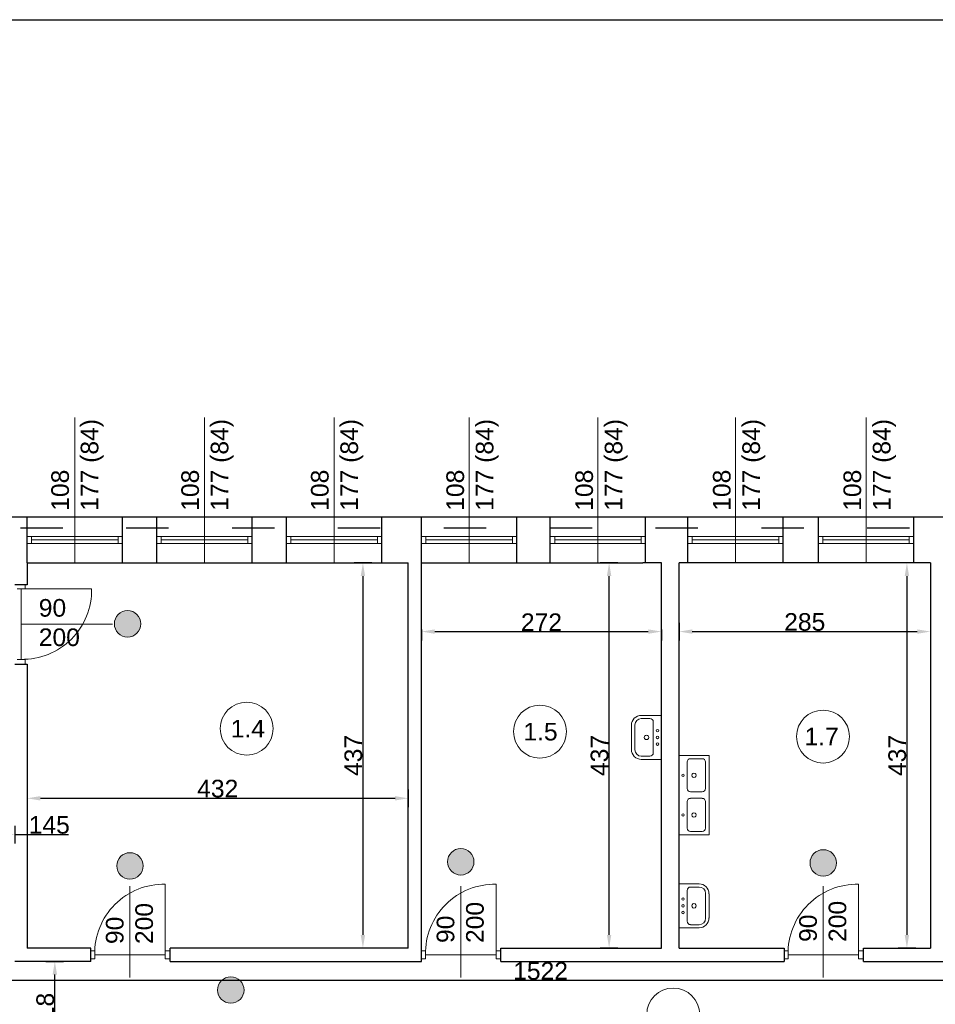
# Model space of a CAD drawing. Header units: millimetres. Extents: x 2341 to 31069, y -7915 to 10644.
# Tile 6 of 105: x 3398 to 4436, y -2116 to -1000. Entities that reach past the tile are written whole.
import ezdxf

# ---------------------------------------------------------------- set-up
doc = ezdxf.new("R2010")
doc.units = ezdxf.units.MM
doc.linetypes.add('ACAD_ISO03W100', pattern=[30, 12, -18])
for name, color, linetype, lineweight in [('B_Wyposażenie', 10, 'Continuous', 9), ('opisy', 5, 'Continuous', 5), ('stolarka', 3, 'Continuous', 9), ('wymiary', 6, 'Continuous', 5), ('ściany nośne', 1, 'Continuous', 25)]:
    doc.layers.add(name, color=color, linetype=linetype, lineweight=lineweight)
doc.styles.get("Standard").update_dxf_attribs({"font": 'ARIAL.TTF'})
doc.dimstyles.new('ISO-25', dxfattribs={"dimtxt": 20, "dimasz": 15, "dimexe": 10, "dimexo": 10, "dimtad": 1, "dimdec": 0, "dimtxsty": 'Standard', "dimcen": 2.5, "dimadec": 0, "dimazin": 0, "dimtfac": 1, "dimtdec": 0, "dimtmove": 0, "dimatfit": 3, "dimfxl": 0, "dimarcsym": 0})

# ---------------------------------------------------------------- blocks, each defined once
blk = doc.blocks.new('*D235')
at = {"layer": 'Defpoints', "color": 0}
for p in [(3274.4, -2067.7), (3437.9, -2067.7), (3274.4, -2185.7)]:
    blk.add_point(p, dxfattribs=at)
at = {"layer": 'wymiary', "color": 0, "lineweight": -2}
for p, q in [((3427.9, -2067.7), (3447.9, -2067.7)), ((3437.9, -2170.7), (3437.9, -2082.7)), ((3427.9, -2185.7), (3447.9, -2185.7))]:
    blk.add_line(p, q, dxfattribs=at)
at = {"layer": 'wymiary', "color": 0}
for points in [[(3440.4, -2082.7), (3435.4, -2082.7), (3437.9, -2067.7)], [(3435.4, -2170.7), (3440.4, -2170.7), (3437.9, -2185.7)]]:
    blk.add_solid(points, dxfattribs=at)
at = {"layer": 'wymiary', "color": 0, "insert": (3427.1, -2126.7), "char_height": 20, "attachment_point": 5, "rotation": 90}
blk.add_mtext('118', dxfattribs=at)
blk = doc.blocks.new('*D941')
at = {"layer": 'Defpoints', "color": 0}
for p in [(3406.6, -1615.7), (3838.6, -1615.7), (3838.6, -1882.8)]:
    blk.add_point(p, dxfattribs=at)
at = {"layer": 'wymiary', "color": 0, "lineweight": -2}
for p, q in [((3406.6, -1872.8), (3406.6, -1892.8)), ((3838.6, -1872.8), (3838.6, -1892.8)), ((3421.6, -1882.8), (3823.6, -1882.8))]:
    blk.add_line(p, q, dxfattribs=at)
at = {"layer": 'wymiary', "color": 0}
for points in [[(3421.6, -1880.3), (3421.6, -1885.3), (3406.6, -1882.8)], [(3823.6, -1885.3), (3823.6, -1880.3), (3838.6, -1882.8)]]:
    blk.add_solid(points, dxfattribs=at)
at = {"layer": 'wymiary', "color": 0, "insert": (3622.6, -1871.9), "char_height": 20, "attachment_point": 5}
blk.add_mtext('432', dxfattribs=at)
blk = doc.blocks.new('*D942')
at = {"layer": 'Defpoints', "color": 0}
for p in [(3838.6, -1615.7), (3787.2, -2052.7), (3838.6, -2052.7)]:
    blk.add_point(p, dxfattribs=at)
at = {"layer": 'wymiary', "color": 0, "lineweight": -2}
for p, q in [((3797.2, -1615.7), (3777.2, -1615.7)), ((3787.2, -1630.7), (3787.2, -2037.7)), ((3797.2, -2052.7), (3777.2, -2052.7))]:
    blk.add_line(p, q, dxfattribs=at)
at = {"layer": 'wymiary', "color": 0}
for points in [[(3789.7, -1630.7), (3784.7, -1630.7), (3787.2, -1615.7)], [(3784.7, -2037.7), (3789.7, -2037.7), (3787.2, -2052.7)]]:
    blk.add_solid(points, dxfattribs=at)
at = {"layer": 'wymiary', "color": 0, "insert": (3776.4, -1834.2), "char_height": 20, "attachment_point": 5, "rotation": 90}
blk.add_mtext('437', dxfattribs=at)
blk = doc.blocks.new('*D943')
at = {"layer": 'Defpoints', "color": 0}
for p in [(3853.6, -1681.5), (4125.6, -1681.5), (4125.6, -1693.7)]:
    blk.add_point(p, dxfattribs=at)
at = {"layer": 'wymiary', "color": 0, "lineweight": -2}
for p, q in [((3853.6, -1691.5), (3853.6, -1703.7)), ((3868.6, -1693.7), (4110.6, -1693.7)), ((4125.6, -1691.5), (4125.6, -1703.7))]:
    blk.add_line(p, q, dxfattribs=at)
at = {"layer": 'wymiary', "color": 0}
for points in [[(3868.6, -1691.2), (3868.6, -1696.2), (3853.6, -1693.7)], [(4110.6, -1696.2), (4110.6, -1691.2), (4125.6, -1693.7)]]:
    blk.add_solid(points, dxfattribs=at)
at = {"layer": 'wymiary', "color": 0, "insert": (3989.6, -1683.1), "char_height": 20, "attachment_point": 5}
blk.add_mtext('272', dxfattribs=at)
blk = doc.blocks.new('*D944')
at = {"layer": 'Defpoints', "color": 0}
for p in [(4066.3, -1615.7), (4125.6, -1615.7), (4125.6, -2052.7)]:
    blk.add_point(p, dxfattribs=at)
at = {"layer": 'wymiary', "color": 0, "lineweight": -2}
for p, q in [((4076.3, -1615.7), (4056.3, -1615.7)), ((4066.3, -2037.7), (4066.3, -1630.7)), ((4076.3, -2052.7), (4056.3, -2052.7))]:
    blk.add_line(p, q, dxfattribs=at)
at = {"layer": 'wymiary', "color": 0}
for points in [[(4068.8, -1630.7), (4063.8, -1630.7), (4066.3, -1615.7)], [(4063.8, -2037.7), (4068.8, -2037.7), (4066.3, -2052.7)]]:
    blk.add_solid(points, dxfattribs=at)
at = {"layer": 'wymiary', "color": 0, "insert": (4055.5, -1834.2), "char_height": 20, "attachment_point": 5, "rotation": 90}
blk.add_mtext('437', dxfattribs=at)
blk = doc.blocks.new('*D945')
at = {"layer": 'Defpoints', "color": 0}
for p in [(4430.6, -1615.7), (4403.9, -2052.7), (4430.6, -2052.7)]:
    blk.add_point(p, dxfattribs=at)
at = {"layer": 'wymiary', "color": 0, "lineweight": -2}
for p, q in [((4413.9, -1615.7), (4393.9, -1615.7)), ((4403.9, -1630.7), (4403.9, -2037.7)), ((4413.9, -2052.7), (4393.9, -2052.7))]:
    blk.add_line(p, q, dxfattribs=at)
at = {"layer": 'wymiary', "color": 0}
for points in [[(4406.4, -1630.7), (4401.4, -1630.7), (4403.9, -1615.7)], [(4401.4, -2037.7), (4406.4, -2037.7), (4403.9, -2052.7)]]:
    blk.add_solid(points, dxfattribs=at)
at = {"layer": 'wymiary', "color": 0, "insert": (4393, -1834.2), "char_height": 20, "attachment_point": 5, "rotation": 90}
blk.add_mtext('437', dxfattribs=at)
blk = doc.blocks.new('*D946')
at = {"layer": 'Defpoints', "color": 0}
for p in [(4145.6, -1615.7), (4430.6, -1615.7), (4430.6, -1693.7)]:
    blk.add_point(p, dxfattribs=at)
at = {"layer": 'wymiary', "color": 0, "lineweight": -2}
for p, q in [((4145.6, -1683.7), (4145.6, -1703.7)), ((4430.6, -1683.7), (4430.6, -1703.7)), ((4160.6, -1693.7), (4415.6, -1693.7))]:
    blk.add_line(p, q, dxfattribs=at)
at = {"layer": 'wymiary', "color": 0}
for points in [[(4160.6, -1691.2), (4160.6, -1696.2), (4145.6, -1693.7)], [(4415.6, -1696.2), (4415.6, -1691.2), (4430.6, -1693.7)]]:
    blk.add_solid(points, dxfattribs=at)
at = {"layer": 'wymiary', "color": 0, "insert": (4288.1, -1682.9), "char_height": 20, "attachment_point": 5}
blk.add_mtext('285', dxfattribs=at)
blk = doc.blocks.new('*D950')
at = {"layer": 'Defpoints', "color": 0}
for p in [(3227.6, -2067.7), (4749.6, -2067.7), (3227.6, -2089.6)]:
    blk.add_point(p, dxfattribs=at)
at = {"layer": 'wymiary', "color": 0, "lineweight": -2}
for p, q in [((3227.6, -2079.6), (3227.6, -2099.6)), ((4749.6, -2079.6), (4749.6, -2099.6)), ((4734.6, -2089.6), (3242.6, -2089.6))]:
    blk.add_line(p, q, dxfattribs=at)
at = {"layer": 'wymiary', "color": 0}
for points in [[(3242.6, -2087.1), (3242.6, -2092.1), (3227.6, -2089.6)], [(4734.6, -2092.1), (4734.6, -2087.1), (4749.6, -2089.6)]]:
    blk.add_solid(points, dxfattribs=at)
at = {"layer": 'wymiary', "color": 0, "insert": (3988.6, -2078.7), "char_height": 20, "attachment_point": 5}
blk.add_mtext('1522', dxfattribs=at)
blk = doc.blocks.new('*D986')
at = {"layer": 'Defpoints', "color": 0}
for p in [(3247.6, -1847.7), (3392.6, -1847.7), (3392.6, -1923.9)]:
    blk.add_point(p, dxfattribs=at)
at = {"layer": 'wymiary', "color": 0, "lineweight": -2}
for p, q in [((3247.6, -1913.9), (3247.6, -1933.9)), ((3392.6, -1913.9), (3392.6, -1933.9)), ((3262.6, -1923.9), (3377.6, -1923.9)), ((3392.6, -1923.9), (3453.4, -1923.9))]:
    blk.add_line(p, q, dxfattribs=at)
at = {"layer": 'wymiary', "color": 0}
for points in [[(3262.6, -1921.4), (3262.6, -1926.4), (3247.6, -1923.9)], [(3377.6, -1926.4), (3377.6, -1921.4), (3392.6, -1923.9)]]:
    blk.add_solid(points, dxfattribs=at)
at = {"layer": 'wymiary', "color": 0, "insert": (3431.6, -1913), "char_height": 20, "attachment_point": 5}
blk.add_mtext('145', dxfattribs=at)

msp = doc.modelspace()

# ---------------------------------------------------------------- hatches: boundary and pattern name
at = {"layer": 'stolarka', "transparency": 33554687}
h = msp.add_hatch(color=5, dxfattribs=at)
h.dxf.hatch_style = 1
h.paths.add_polyline_path([(3535.4, -1684.9, 1), (3505.4, -1684.9, 1)])
h = msp.add_hatch(color=5, dxfattribs=at)
h.dxf.hatch_style = 1
h.paths.add_polyline_path([(3913.1, -1954.8, 1), (3883.1, -1954.8, 1)])
h = msp.add_hatch(color=5, dxfattribs=at)
h.dxf.hatch_style = 1
h.paths.add_polyline_path([(4324.1, -1956.1, 1), (4294.1, -1956.1, 1)])
h = msp.add_hatch(color=5, dxfattribs=at)
h.dxf.hatch_style = 1
h.paths.add_polyline_path([(3538.1, -1959.5, 1), (3508.1, -1959.5, 1)])
h = msp.add_hatch(color=5, dxfattribs=at)
h.dxf.hatch_style = 1
h.paths.add_polyline_path([(3652.4, -2100.2, 1), (3622.4, -2100.2, 1)])

# ---------------------------------------------------------------- linework, layer by layer
at = {"layer": 'B_Wyposażenie', "color": 5}
for p, q in [((4102.8, -1788.7), (4125.6, -1788.7)), ((4112.6, -1792.3), (4102.8, -1792.3)), ((4116.3, -1831.2), (4116.3, -1796.1)), ((4091.6, -1802), (4091.6, -1799.8)), ((4091.6, -1811.1), (4091.6, -1799.9)), ((4095.6, -1811.1), (4095.6, -1799.5)), ((4095.6, -1802), (4095.6, -1800.6)), ((4091.6, -1811.1), (4091.6, -1827.4)), ((4095.6, -1811.1), (4095.6, -1827.8)), ((4091.6, -1820.3), (4091.6, -1822.5)), ((4095.6, -1820.3), (4095.6, -1821.7)), ((4112.6, -1835), (4102.8, -1835)), ((4102.8, -1838.6), (4125.6, -1838.6)), ((4179.6, -1834.2), (4145.6, -1834.2)), ((4154.9, -1856.7), (4154.9, -1841.6)), ((4158.6, -1837.9), (4171.9, -1837.9)), ((4175.6, -1856.7), (4175.6, -1841.6)), ((4179.6, -1856.7), (4179.6, -1834.2)), ((4175.6, -1847.6), (4175.6, -1846.2)), ((4179.6, -1847.6), (4179.6, -1845.4)), ((4154.9, -1856.7), (4154.9, -1871.8)), ((4175.6, -1856.7), (4175.6, -1871.8)), ((4179.6, -1856.7), (4179.6, -1879.2)), ((4158.6, -1875.5), (4171.8, -1875.5)), ((4175.6, -1865.8), (4175.6, -1867.2)), ((4179.6, -1865.8), (4179.6, -1868.1)), ((4154.9, -1901.7), (4154.9, -1886.6)), ((4158.6, -1882.8), (4171.9, -1882.8)), ((4175.6, -1901.7), (4175.6, -1886.6)), ((4179.6, -1901.7), (4179.6, -1879.2)), ((4175.6, -1892.6), (4175.6, -1891.1)), ((4179.6, -1892.6), (4179.6, -1890.3)), ((4154.9, -1901.7), (4154.9, -1916.7)), ((4175.6, -1901.7), (4175.6, -1916.7)), ((4179.6, -1901.7), (4179.6, -1924.1)), ((4158.6, -1920.5), (4171.8, -1920.5)), ((4175.6, -1910.8), (4175.6, -1912.2)), ((4179.6, -1910.8), (4179.6, -1913)), ((4179.6, -1924.1), (4145.6, -1924.1)), ((4168.3, -1979.8), (4145.6, -1979.8)), ((4154.9, -1987.2), (4154.9, -2022.3)), ((4158.6, -1983.4), (4168.4, -1983.4)), ((4175.6, -2007.2), (4175.6, -1990.6)), ((4175.6, -1998.1), (4175.6, -1996.7)), ((4179.6, -2007.2), (4179.6, -1991)), ((4179.6, -1998.1), (4179.6, -1995.9)), ((4175.6, -2007.2), (4175.6, -2018.9)), ((4179.6, -2007.2), (4179.6, -2018.5)), ((4175.6, -2016.3), (4175.6, -2017.8)), ((4179.6, -2016.3), (4179.6, -2018.6)), ((4168.3, -2029.7), (4145.6, -2029.7)), ((4158.6, -2026.1), (4168.4, -2026.1))]:
    msp.add_line(p, q, dxfattribs=at)
for centre in [(4121.1, -1806.1), (4121.1, -1821.3), (4150.1, -1997), (4150.1, -2012.3)]:
    msp.add_circle(centre, 1.46, dxfattribs=at)
for centre, radius, start, end in [((4102.8, -1799.9), 11.2, 89.9972, 180.0028), ((4102.8, -1799.5), 7.2, 90.0036, 179.9964), ((4112.6, -1796.1), 3.75, 0.0113, 89.9887), ((4108.7, -1813.7), 2.56, 359.9963, 180.0037), ((4108.7, -1813.7), 2.56, 179.9963, 0.0037), ((4121.1, -1813.7), 1.46, 0, 180), ((4121.1, -1813.7), 1.46, 180, 0), ((4102.8, -1827.4), 11.2, 179.9972, 270.0028), ((4102.8, -1827.8), 7.2, 180.0036, 269.9964), ((4112.6, -1831.2), 3.75, 270.0113, 359.9887), ((4158.6, -1841.6), 3.75, 90.0113, 179.9887), ((4171.8, -1841.6), 3.75, 0.0113, 89.9887), ((4150.1, -1856.7), 1.46, 0, 180), ((4150.1, -1856.7), 1.46, 180, 0), ((4162.5, -1856.7), 2.56, 359.9963, 180.0037), ((4162.5, -1856.7), 2.56, 179.9963, 0.0037), ((4158.6, -1871.8), 3.75, 180.0113, 269.9887), ((4171.8, -1871.8), 3.75, 270.0113, 359.9887), ((4158.6, -1886.6), 3.75, 90.0113, 179.9887), ((4171.8, -1886.6), 3.75, 0.0113, 89.9887), ((4150.1, -1901.7), 1.46, 0, 180), ((4150.1, -1901.7), 1.46, 180, 0), ((4162.5, -1901.7), 2.56, 359.9963, 180.0037), ((4162.5, -1901.7), 2.56, 179.9963, 0.0037), ((4158.6, -1916.7), 3.75, 180.0113, 269.9887), ((4171.8, -1916.7), 3.75, 270.0113, 359.9887), ((4158.6, -1987.2), 3.75, 90.0113, 179.9887), ((4168.3, -1991), 11.2, 359.9972, 90.0028), ((4168.4, -1990.6), 7.2, 0.0036, 89.9964), ((4150.1, -2004.7), 1.46, 0, 180), ((4150.1, -2004.7), 1.46, 180, 0), ((4162.5, -2004.7), 2.56, 359.9963, 180.0037), ((4162.5, -2004.7), 2.56, 179.9963, 0.0037), ((4168.3, -2018.5), 11.2, 269.9972, 0.0028), ((4168.4, -2018.9), 7.2, 270.0036, 359.9964), ((4158.6, -2022.3), 3.75, 180.0113, 269.9887)]:
    msp.add_arc(centre, radius, start, end, dxfattribs=at)
at = {"layer": 'opisy', "color": 0}
for p, q in [((3460.6, -1615.7), (3460.6, -1451.1)), ((3607.6, -1615.7), (3607.6, -1451.1)), ((3754.6, -1615.7), (3754.6, -1451.1)), ((3907.6, -1615.7), (3907.6, -1451.1)), ((4053.6, -1615.7), (4053.6, -1451.1)), ((4209.6, -1615.7), (4209.6, -1451.1)), ((4357.6, -1615.7), (4357.6, -1451.1))]:
    msp.add_line(p, q, dxfattribs=at)
at = {"layer": 'opisy', "color": 5}
for p, q in [((3503.3, -1685.2), (3399.6, -1685.2)), ((3523.1, -2086.2), (3523.1, -1982.5)), ((3898.1, -2086.2), (3898.1, -1982.5)), ((4309.1, -2086.2), (4309.1, -1982.5))]:
    msp.add_line(p, q, dxfattribs=at)
at = {"layer": 'opisy', "color": 251}
for centre in [(3655.4, -1803.8), (3987.9, -1807.2), (4308.8, -1812.8), (4139, -2128)]:
    msp.add_circle(centre, 30, dxfattribs=at)
at = {"layer": 'stolarka', "color": 0}
for p, q in [((3406.6, -1585.7), (3411.6, -1585.7)), ((3411.6, -1593.7), (3406.6, -1593.7)), ((3411.6, -1585.7), (3411.6, -1593.7)), ((3411.6, -1585.7), (3509.6, -1585.7)), ((3411.6, -1589.7), (3509.6, -1589.7)), ((3411.6, -1593.7), (3509.6, -1593.7)), ((3514.6, -1585.7), (3509.6, -1585.7)), ((3509.6, -1585.7), (3509.6, -1593.7)), ((3509.6, -1593.7), (3514.6, -1593.7)), ((3553.6, -1585.7), (3558.6, -1585.7)), ((3558.6, -1593.7), (3553.6, -1593.7)), ((3558.6, -1585.7), (3558.6, -1593.7)), ((3558.6, -1585.7), (3656.6, -1585.7)), ((3558.6, -1589.7), (3656.6, -1589.7)), ((3558.6, -1593.7), (3656.6, -1593.7)), ((3661.6, -1585.7), (3656.6, -1585.7)), ((3656.6, -1585.7), (3656.6, -1593.7)), ((3656.6, -1593.7), (3661.6, -1593.7)), ((3700.6, -1585.7), (3705.6, -1585.7)), ((3705.6, -1593.7), (3700.6, -1593.7)), ((3705.6, -1585.7), (3705.6, -1593.7)), ((3705.6, -1585.7), (3803.6, -1585.7)), ((3705.6, -1589.7), (3803.6, -1589.7)), ((3705.6, -1593.7), (3803.6, -1593.7)), ((3808.6, -1585.7), (3803.6, -1585.7)), ((3803.6, -1585.7), (3803.6, -1593.7)), ((3803.6, -1593.7), (3808.6, -1593.7)), ((3853.6, -1585.7), (3858.6, -1585.7)), ((3858.6, -1593.7), (3853.6, -1593.7)), ((3858.6, -1585.7), (3858.6, -1593.7)), ((3858.6, -1585.7), (3956.6, -1585.7)), ((3858.6, -1589.7), (3956.6, -1589.7)), ((3858.6, -1593.7), (3956.6, -1593.7)), ((3961.6, -1585.7), (3956.6, -1585.7)), ((3956.6, -1585.7), (3956.6, -1593.7)), ((3956.6, -1593.7), (3961.6, -1593.7)), ((3999.6, -1585.7), (4004.6, -1585.7)), ((4004.6, -1593.7), (3999.6, -1593.7)), ((4004.6, -1585.7), (4004.6, -1593.7)), ((4004.6, -1585.7), (4102.6, -1585.7)), ((4004.6, -1589.7), (4102.6, -1589.7)), ((4004.6, -1593.7), (4102.6, -1593.7)), ((4107.6, -1585.7), (4102.6, -1585.7)), ((4102.6, -1585.7), (4102.6, -1593.7)), ((4102.6, -1593.7), (4107.6, -1593.7)), ((4155.6, -1585.7), (4160.6, -1585.7)), ((4160.6, -1593.7), (4155.6, -1593.7)), ((4160.6, -1585.7), (4160.6, -1593.7)), ((4160.6, -1585.7), (4258.6, -1585.7)), ((4160.6, -1589.7), (4258.6, -1589.7)), ((4160.6, -1593.7), (4258.6, -1593.7)), ((4263.6, -1585.7), (4258.6, -1585.7)), ((4258.6, -1585.7), (4258.6, -1593.7)), ((4258.6, -1593.7), (4263.6, -1593.7)), ((4303.6, -1585.7), (4308.6, -1585.7)), ((4308.6, -1593.7), (4303.6, -1593.7)), ((4308.6, -1585.7), (4308.6, -1593.7)), ((4308.6, -1585.7), (4406.6, -1585.7)), ((4308.6, -1589.7), (4406.6, -1589.7)), ((4308.6, -1593.7), (4406.6, -1593.7)), ((4411.6, -1585.7), (4406.6, -1585.7)), ((4406.6, -1585.7), (4406.6, -1593.7)), ((4406.6, -1593.7), (4411.6, -1593.7))]:
    msp.add_line(p, q, dxfattribs=at)
at = {"layer": 'stolarka', "color": 5}
for p, q in [((3404.1, -1645.2), (3404.1, -1640.7)), ((3404.1, -1645.2), (3395.1, -1645.2)), ((3399.6, -1725.2), (3399.6, -1645.2)), ((3399.6, -1645.2), (3479.6, -1645.2)), ((3404.1, -1725.2), (3395.1, -1725.2)), ((3404.1, -1725.2), (3404.1, -1730.7)), ((3563.1, -2060.2), (3563.1, -1980.2)), ((3938.1, -2060.2), (3938.1, -1980.2)), ((4349.1, -2060.2), (4349.1, -1980.2)), ((3483.1, -2055.7), (3478.6, -2055.7)), ((3483.1, -2064.7), (3478.6, -2064.7)), ((3483.1, -2055.7), (3483.1, -2064.7)), ((3563.1, -2060.2), (3483.1, -2060.2)), ((3563.1, -2055.7), (3563.1, -2064.7)), ((3563.1, -2055.7), (3568.6, -2055.7)), ((3563.1, -2064.7), (3568.6, -2064.7)), ((3858.1, -2055.7), (3853.6, -2055.7)), ((3858.1, -2064.7), (3853.6, -2064.7)), ((3858.1, -2055.7), (3858.1, -2064.7)), ((3938.1, -2060.2), (3858.1, -2060.2)), ((3938.1, -2055.7), (3938.1, -2064.7)), ((3938.1, -2055.7), (3943.6, -2055.7)), ((3938.1, -2064.7), (3943.6, -2064.7)), ((4269.1, -2055.7), (4264.6, -2055.7)), ((4269.1, -2064.7), (4264.6, -2064.7)), ((4269.1, -2055.7), (4269.1, -2064.7)), ((4349.1, -2060.2), (4269.1, -2060.2)), ((4349.1, -2055.7), (4349.1, -2064.7)), ((4349.1, -2055.7), (4354.6, -2055.7)), ((4349.1, -2064.7), (4354.6, -2064.7))]:
    msp.add_line(p, q, dxfattribs=at)
for points in [[(3479.6, -1645.2, -0.425735), (3399.6, -1725.2)], [(3563.1, -1980.2, 0.425735), (3483.1, -2060.2)], [(3938.1, -1980.2, 0.425735), (3858.1, -2060.2)], [(4349.1, -1980.2, 0.425735), (4269.1, -2060.2)]]:
    msp.add_lwpolyline(points, format="xyb", dxfattribs=at)
for centre in [(3520.4, -1684.9), (3898.1, -1954.8), (4309.1, -1956.1), (3523.1, -1959.5), (3637.4, -2100.2)]:
    msp.add_circle(centre, 15, dxfattribs=at)
at = {"layer": 'ściany nośne', "color": 0}
for p, q in [((2341, -999.8), (7941, -999.8)), ((4107.5, -1615.7), (4107.5, -1563.2)), ((2907.6, -1563.7), (3804.6, -1563.7)), ((3406.6, -1615.7), (3406.6, -1563.7)), ((3514.6, -1615.7), (3514.6, -1563.7)), ((3553.6, -1615.7), (3553.6, -1563.7)), ((3661.6, -1615.7), (3661.6, -1563.7)), ((3700.6, -1615.7), (3700.6, -1563.7)), ((3804.6, -1563.7), (4104.6, -1563.7)), ((3808.6, -1615.7), (3808.6, -1563.7)), ((3853.6, -1615.7), (3853.6, -1563.7)), ((3961.5, -1615.7), (3961.5, -1563.7)), ((3999.6, -1615.7), (3999.6, -1563.7)), ((4104.6, -1563.7), (4130.6, -1563.7)), ((4130.6, -1563.7), (4550.6, -1563.7)), ((4155.6, -1615.7), (4155.6, -1563.7)), ((4263.6, -1615.7), (4263.6, -1563.7)), ((4303.6, -1615.7), (4303.6, -1563.7)), ((4411.6, -1615.7), (4411.6, -1563.7)), ((3406.6, -1615.7), (3804.6, -1615.7)), ((3406.6, -1615.7), (3406.6, -1640.7)), ((3804.6, -1615.7), (3838.6, -1615.7)), ((3838.6, -2052.7), (3838.6, -1615.7)), ((3853.6, -1615.7), (4104.6, -1615.7)), ((3853.6, -2052.7), (3853.6, -1615.7)), ((4125.6, -1615.7), (4104.6, -1615.7)), ((4125.6, -2052.7), (4125.6, -1615.7)), ((4430.6, -1615.7), (4145.6, -1615.7)), ((4145.6, -2052.7), (4145.6, -1615.7)), ((4430.6, -1615.7), (4430.6, -2052.7)), ((3406.6, -1640.7), (3392.6, -1640.7)), ((3392.6, -1730.7), (3406.6, -1730.7)), ((3406.6, -1730.7), (3406.6, -1847.7)), ((3406.6, -1847.7), (3406.6, -2052.7)), ((3478.6, -2052.7), (3406.6, -2052.7)), ((3478.6, -2067.7), (3478.6, -2052.7)), ((3838.6, -2052.7), (3568.6, -2052.7)), ((3568.6, -2067.7), (3568.6, -2052.7)), ((3853.6, -2067.7), (3853.6, -2052.7)), ((3943.6, -2067.7), (3943.6, -2052.7)), ((3943.6, -2052.7), (4125.6, -2052.7)), ((4145.6, -2052.7), (4264.6, -2052.7)), ((4264.6, -2052.7), (4264.6, -2067.7)), ((4354.6, -2052.7), (4430.6, -2052.7)), ((4354.6, -2067.7), (4354.6, -2052.7)), ((3478.6, -2067.7), (3392.6, -2067.7)), ((3568.6, -2067.7), (3853.6, -2067.7)), ((3943.6, -2067.7), (4264.6, -2067.7)), ((4354.6, -2067.7), (4559.6, -2067.7))]:
    msp.add_line(p, q, dxfattribs=at)
at = {"layer": 'ściany nośne', "linetype": 'ACAD_ISO03W100', "ltscale": 4}
msp.add_line((2918.9, -1576), (4440.6, -1576), dxfattribs=at)

# ---------------------------------------------------------------- texts
at = {"layer": 'opisy', "color": 0, "char_height": 20, "width": 104.913, "attachment_point": 1, "rotation": 90}
for insert in [(3433.9, -1556.7), (3581.3, -1556.7), (3728.3, -1556.7), (3881.8, -1556.7), (4028, -1556.7), (4184, -1556.7), (4332, -1556.7)]:
    msp.add_mtext('108\\P177 (84)', dxfattribs=dict(at, insert=insert))
at = {"layer": 'opisy', "color": 5, "insert": (3419.7, -1656.8), "char_height": 20, "width": 6.698, "attachment_point": 1}
msp.add_mtext('90\\P200', dxfattribs=at)
at = {"layer": 'opisy', "color": 251, "char_height": 20, "width": 104.913, "attachment_point": 1}
for s, insert in [('1.4', (3637.3, -1793.8)), ('1.5', (3969.1, -1797.2)), ('1.7', (4287.8, -1802.8))]:
    msp.add_mtext(s, dxfattribs=dict(at, insert=insert))
at = {"layer": 'opisy', "color": 5, "char_height": 20, "width": 6.698, "attachment_point": 1, "rotation": 90}
for insert in [(3495.8, -2048.1), (3870.8, -2046.9), (4281.8, -2045.7)]:
    msp.add_mtext('90\\P200', dxfattribs=dict(at, insert=insert))

# ---------------------------------------------------------------- dimensions: what is measured, and where the dimension line sits
at = {"layer": 'wymiary', "color": 0}
for base, p1, p2, picture, middle in [((3838.6, -1882.8), (3406.6, -1615.7), (3838.6, -1615.7), '*D941', (3622.6, -1871.9)), ((4430.6, -1693.7), (4145.6, -1615.7), (4430.6, -1615.7), '*D946', (4288.1, -1682.9)), ((4125.6, -1693.7), (3853.6, -1681.5), (4125.6, -1681.5), '*D943', (3989.6, -1683.1)), ((3227.6, -2089.6), (4749.6, -2067.7), (3227.6, -2067.7), '*D950', (3988.6, -2078.7))]:
    dim = msp.add_linear_dim(base=base, p1=p1, p2=p2, dimstyle='ISO-25', dxfattribs=at)
    dim.commit()
    dim.dimension.update_dxf_attribs({"geometry": picture, "text_midpoint": middle})
for base, p1, p2, picture, middle in [((3787.2, -2052.7), (3838.6, -1615.7), (3838.6, -2052.7), '*D942', (3776.4, -1834.2)), ((4066.3, -1615.7), (4125.6, -2052.7), (4125.6, -1615.7), '*D944', (4055.5, -1834.2)), ((4403.9, -2052.7), (4430.6, -1615.7), (4430.6, -2052.7), '*D945', (4393, -1834.2))]:
    dim = msp.add_linear_dim(base=base, p1=p1, p2=p2, angle=90, dimstyle='ISO-25', dxfattribs=at)
    dim.commit()
    dim.dimension.update_dxf_attribs({"geometry": picture, "text_midpoint": middle})
dim = msp.add_linear_dim(base=(3392.6, -1923.9), p1=(3247.6, -1847.7), p2=(3392.6, -1847.7), dimstyle='ISO-25', override={"dimtmove": 1}, dxfattribs=at)
dim.commit()
dim.dimension.update_dxf_attribs({"geometry": '*D986', "text_midpoint": (3431.6, -1924.8), "dimtype": 160})
dim = msp.add_linear_dim(base=(3437.9, -2067.7), p1=(3274.4, -2185.7), p2=(3274.4, -2067.7), angle=90, dimstyle='ISO-25', override={"dimtxsty": 'Standard'}, dxfattribs=at)
dim.commit()
dim.dimension.update_dxf_attribs({"geometry": '*D235', "text_midpoint": (3427.1, -2126.7)})

doc.saveas('drawing.dxf')
